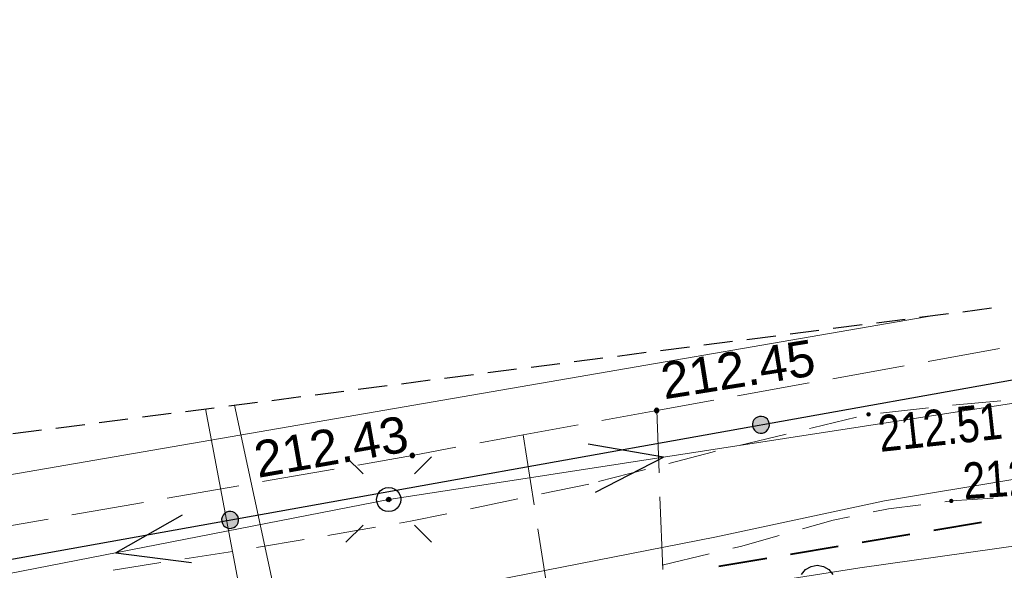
# Model space of a CAD drawing. Header units: metres. Extents: x 7419414 to 7419803, y 5549484 to 5549731.
# Tile 80 of 102: x 7419548 to 7419568, y 5549666 to 5549678. Entities that reach past the tile are written whole.
import ezdxf

# ---------------------------------------------------------------- set-up
doc = ezdxf.new("R2010")
doc.units = ezdxf.units.M
doc.header["$MEASUREMENT"] = 0
doc.layers.get('0').update_dxf_attribs({"color": 250})
for name, color, linetype, lineweight in [('KTCR02', 18, 'Continuous', 13), ('LINIE ROZGRANICZAJĄCE MPZP', 212, 'Continuous', 0), ('OTKJ', 7, 'Continuous', 13), ('OTOO', 7, 'Continuous', 30), ('OTRS_O', 7, 'Continuous', 13), ('RTPW02', 250, 'Continuous', 0), ('SUCP', 212, 'Continuous', 13), ('SUEP', 1, 'Continuous', 13), ('SUKP', 36, 'Continuous', 13), ('sutp', 250, 'Continuous', 0), ('Zakres', 7, 'Continuous', 0)]:
    doc.layers.add(name, color=color, linetype=linetype, lineweight=lineweight)
doc.styles.add('Arial', font='arial.ttf')

# ---------------------------------------------------------------- blocks, each defined once
blk = doc.blocks.new('RTPW02')
at = {"layer": 'RTPW02', "linetype": 'Continuous', "lineweight": 13}
h = blk.add_hatch(color=250, dxfattribs=at)
edge = h.paths.add_edge_path()
edge.add_arc((0, 0), 0.0045, 0, 360)

msp = doc.modelspace()

# ---------------------------------------------------------------- hatches: boundary and pattern name
at = {"linetype": 'Continuous'}
for points in [[(7419560.71, 5549669.455), (7419560.698, 5549669.457), (7419560.687, 5549669.461), (7419560.678, 5549669.468), (7419560.671, 5549669.478), (7419560.667, 5549669.488), (7419560.665, 5549669.5), (7419560.667, 5549669.512), (7419560.671, 5549669.523), (7419560.678, 5549669.532), (7419560.687, 5549669.539), (7419560.698, 5549669.543), (7419560.71, 5549669.545), (7419560.722, 5549669.543), (7419560.732, 5549669.539), (7419560.742, 5549669.532), (7419560.749, 5549669.523), (7419560.753, 5549669.512), (7419560.755, 5549669.5), (7419560.753, 5549669.488), (7419560.749, 5549669.478), (7419560.742, 5549669.468), (7419560.732, 5549669.461), (7419560.722, 5549669.457)], [(7419562.85, 5549669.031), (7419562.806, 5549669.04), (7419562.765, 5549669.061), (7419562.731, 5549669.092), (7419562.707, 5549669.131), (7419562.693, 5549669.174), (7419562.691, 5549669.22), (7419562.7, 5549669.264), (7419562.721, 5549669.305), (7419562.752, 5549669.339), (7419562.791, 5549669.363), (7419562.834, 5549669.377), (7419562.88, 5549669.379), (7419562.924, 5549669.37), (7419562.965, 5549669.349), (7419562.999, 5549669.318), (7419563.023, 5549669.279), (7419563.037, 5549669.236), (7419563.039, 5549669.19), (7419563.03, 5549669.146), (7419563.009, 5549669.105), (7419562.978, 5549669.071), (7419562.939, 5549669.047), (7419562.896, 5549669.033)], [(7419562.85, 5549669.031), (7419562.806, 5549669.04), (7419562.765, 5549669.061), (7419562.731, 5549669.092), (7419562.707, 5549669.131), (7419562.693, 5549669.174), (7419562.691, 5549669.22), (7419562.7, 5549669.264), (7419562.721, 5549669.305), (7419562.752, 5549669.339), (7419562.791, 5549669.363), (7419562.834, 5549669.377), (7419562.88, 5549669.379), (7419562.924, 5549669.37), (7419562.965, 5549669.349), (7419562.999, 5549669.318), (7419563.023, 5549669.279), (7419563.037, 5549669.236), (7419563.039, 5549669.19), (7419563.03, 5549669.146), (7419563.009, 5549669.105), (7419562.978, 5549669.071), (7419562.939, 5549669.047), (7419562.896, 5549669.033)], [(7419555.66, 5549668.525), (7419555.648, 5549668.527), (7419555.638, 5549668.531), (7419555.628, 5549668.538), (7419555.621, 5549668.548), (7419555.617, 5549668.558), (7419555.615, 5549668.57), (7419555.617, 5549668.582), (7419555.621, 5549668.593), (7419555.628, 5549668.602), (7419555.638, 5549668.609), (7419555.648, 5549668.613), (7419555.66, 5549668.615), (7419555.672, 5549668.613), (7419555.683, 5549668.609), (7419555.692, 5549668.602), (7419555.699, 5549668.593), (7419555.703, 5549668.582), (7419555.705, 5549668.57), (7419555.703, 5549668.558), (7419555.699, 5549668.548), (7419555.692, 5549668.538), (7419555.683, 5549668.531), (7419555.672, 5549668.527)], [(7419555.172, 5549667.615), (7419555.16, 5549667.616), (7419555.15, 5549667.62), (7419555.14, 5549667.626), (7419555.133, 5549667.634), (7419555.128, 5549667.644), (7419555.125, 5549667.654), (7419555.125, 5549667.666), (7419555.129, 5549667.678), (7419555.135, 5549667.689), (7419555.146, 5549667.698), (7419555.157, 5549667.703), (7419555.169, 5549667.705), (7419555.182, 5549667.703), (7419555.191, 5549667.7), (7419555.2, 5549667.693), (7419555.208, 5549667.684), (7419555.213, 5549667.673), (7419555.215, 5549667.661), (7419555.214, 5549667.652), (7419555.211, 5549667.641), (7419555.203, 5549667.63), (7419555.195, 5549667.622), (7419555.184, 5549667.617)], [(7419551.876, 5549667.064), (7419551.832, 5549667.074), (7419551.791, 5549667.095), (7419551.757, 5549667.125), (7419551.733, 5549667.164), (7419551.719, 5549667.207), (7419551.716, 5549667.253), (7419551.726, 5549667.298), (7419551.747, 5549667.338), (7419551.778, 5549667.372), (7419551.816, 5549667.397), (7419551.86, 5549667.41), (7419551.906, 5549667.413), (7419551.95, 5549667.403), (7419551.991, 5549667.382), (7419552.025, 5549667.351), (7419552.049, 5549667.313), (7419552.063, 5549667.269), (7419552.065, 5549667.224), (7419552.056, 5549667.179), (7419552.035, 5549667.138), (7419552.004, 5549667.105), (7419551.965, 5549667.08), (7419551.922, 5549667.066)], [(7419551.876, 5549667.064), (7419551.832, 5549667.074), (7419551.791, 5549667.095), (7419551.757, 5549667.125), (7419551.733, 5549667.164), (7419551.719, 5549667.207), (7419551.716, 5549667.253), (7419551.726, 5549667.298), (7419551.747, 5549667.338), (7419551.778, 5549667.372), (7419551.816, 5549667.397), (7419551.86, 5549667.41), (7419551.906, 5549667.413), (7419551.95, 5549667.403), (7419551.991, 5549667.382), (7419552.025, 5549667.351), (7419552.049, 5549667.313), (7419552.063, 5549667.269), (7419552.065, 5549667.224), (7419552.056, 5549667.179), (7419552.035, 5549667.138), (7419552.004, 5549667.105), (7419551.965, 5549667.08), (7419551.922, 5549667.066)]]:
    msp.add_hatch(color=0, dxfattribs=at).paths.add_polyline_path(points)

# ---------------------------------------------------------------- linework, layer by layer
at = {"color": 0, "linetype": 'Continuous'}
for p, q in [((7419554.286, 5549668.544), (7419554.64, 5549668.19)), ((7419556.054, 5549668.544), (7419555.7, 5549668.19)), ((7419554.286, 5549666.776), (7419554.64, 5549667.13)), ((7419556.054, 5549666.776), (7419555.7, 5549667.13))]:
    msp.add_line(p, q, dxfattribs=at)
at = {"color": 0, "linetype": 'Continuous', "flags": 128}
for points in [[(7419560.665, 5549669.5), (7419560.667, 5549669.488), (7419560.671, 5549669.478), (7419560.678, 5549669.468), (7419560.687, 5549669.461), (7419560.698, 5549669.457), (7419560.71, 5549669.455), (7419560.722, 5549669.457), (7419560.732, 5549669.461), (7419560.742, 5549669.468), (7419560.749, 5549669.478), (7419560.753, 5549669.488), (7419560.755, 5549669.5), (7419560.753, 5549669.512), (7419560.749, 5549669.523), (7419560.742, 5549669.532), (7419560.732, 5549669.539), (7419560.722, 5549669.543), (7419560.71, 5549669.545), (7419560.698, 5549669.543), (7419560.687, 5549669.539), (7419560.678, 5549669.532), (7419560.671, 5549669.523), (7419560.667, 5549669.512), (7419560.665, 5549669.5)], [(7419562.693, 5549669.174), (7419562.707, 5549669.131), (7419562.731, 5549669.092), (7419562.765, 5549669.061), (7419562.806, 5549669.04), (7419562.85, 5549669.031), (7419562.896, 5549669.033), (7419562.939, 5549669.047), (7419562.978, 5549669.071), (7419563.009, 5549669.105), (7419563.03, 5549669.146), (7419563.039, 5549669.19), (7419563.037, 5549669.236), (7419563.023, 5549669.279), (7419562.999, 5549669.318), (7419562.965, 5549669.349), (7419562.924, 5549669.37), (7419562.88, 5549669.379), (7419562.834, 5549669.377), (7419562.791, 5549669.363), (7419562.752, 5549669.339), (7419562.721, 5549669.305), (7419562.7, 5549669.264), (7419562.691, 5549669.22), (7419562.693, 5549669.174)], [(7419562.693, 5549669.174), (7419562.707, 5549669.131), (7419562.731, 5549669.092), (7419562.765, 5549669.061), (7419562.806, 5549669.04), (7419562.85, 5549669.031), (7419562.896, 5549669.033), (7419562.939, 5549669.047), (7419562.978, 5549669.071), (7419563.009, 5549669.105), (7419563.03, 5549669.146), (7419563.039, 5549669.19), (7419563.037, 5549669.236), (7419563.023, 5549669.279), (7419562.999, 5549669.318), (7419562.965, 5549669.349), (7419562.924, 5549669.37), (7419562.88, 5549669.379), (7419562.834, 5549669.377), (7419562.791, 5549669.363), (7419562.752, 5549669.339), (7419562.721, 5549669.305), (7419562.7, 5549669.264), (7419562.691, 5549669.22), (7419562.693, 5549669.174)], [(7419555.615, 5549668.57), (7419555.617, 5549668.558), (7419555.621, 5549668.548), (7419555.628, 5549668.538), (7419555.638, 5549668.531), (7419555.648, 5549668.527), (7419555.66, 5549668.525), (7419555.672, 5549668.527), (7419555.683, 5549668.531), (7419555.692, 5549668.538), (7419555.699, 5549668.548), (7419555.703, 5549668.558), (7419555.705, 5549668.57), (7419555.703, 5549668.582), (7419555.699, 5549668.593), (7419555.692, 5549668.602), (7419555.683, 5549668.609), (7419555.672, 5549668.613), (7419555.66, 5549668.615), (7419555.648, 5549668.613), (7419555.638, 5549668.609), (7419555.628, 5549668.602), (7419555.621, 5549668.593), (7419555.617, 5549668.582), (7419555.615, 5549668.57)], [(7419555.17, 5549667.91), (7419555.235, 5549667.901), (7419555.295, 5549667.877), (7419555.347, 5549667.837), (7419555.387, 5549667.785), (7419555.411, 5549667.725), (7419555.42, 5549667.66), (7419555.411, 5549667.595), (7419555.387, 5549667.535), (7419555.347, 5549667.483), (7419555.295, 5549667.443), (7419555.235, 5549667.419), (7419555.17, 5549667.41), (7419555.105, 5549667.419), (7419555.045, 5549667.443), (7419554.993, 5549667.483), (7419554.953, 5549667.535), (7419554.929, 5549667.595), (7419554.92, 5549667.66), (7419554.929, 5549667.725), (7419554.953, 5549667.785), (7419554.993, 5549667.837), (7419555.045, 5549667.877), (7419555.105, 5549667.901), (7419555.17, 5549667.91)], [(7419555.169, 5549667.705), (7419555.182, 5549667.703), (7419555.191, 5549667.7), (7419555.2, 5549667.693), (7419555.208, 5549667.684), (7419555.213, 5549667.673), (7419555.215, 5549667.661), (7419555.214, 5549667.652), (7419555.211, 5549667.641), (7419555.203, 5549667.63), (7419555.195, 5549667.622), (7419555.184, 5549667.617), (7419555.172, 5549667.615), (7419555.16, 5549667.616), (7419555.15, 5549667.62), (7419555.14, 5549667.626), (7419555.133, 5549667.634), (7419555.128, 5549667.644), (7419555.125, 5549667.654), (7419555.125, 5549667.666), (7419555.129, 5549667.678), (7419555.135, 5549667.689), (7419555.146, 5549667.698), (7419555.157, 5549667.703), (7419555.169, 5549667.705)], [(7419551.719, 5549667.207), (7419551.733, 5549667.164), (7419551.757, 5549667.125), (7419551.791, 5549667.095), (7419551.832, 5549667.074), (7419551.876, 5549667.064), (7419551.922, 5549667.066), (7419551.965, 5549667.08), (7419552.004, 5549667.105), (7419552.035, 5549667.138), (7419552.056, 5549667.179), (7419552.065, 5549667.224), (7419552.063, 5549667.269), (7419552.049, 5549667.313), (7419552.025, 5549667.351), (7419551.991, 5549667.382), (7419551.95, 5549667.403), (7419551.906, 5549667.413), (7419551.86, 5549667.41), (7419551.816, 5549667.397), (7419551.778, 5549667.372), (7419551.747, 5549667.338), (7419551.726, 5549667.298), (7419551.716, 5549667.253), (7419551.719, 5549667.207)], [(7419551.719, 5549667.207), (7419551.733, 5549667.164), (7419551.757, 5549667.125), (7419551.791, 5549667.095), (7419551.832, 5549667.074), (7419551.876, 5549667.064), (7419551.922, 5549667.066), (7419551.965, 5549667.08), (7419552.004, 5549667.105), (7419552.035, 5549667.138), (7419552.056, 5549667.179), (7419552.065, 5549667.224), (7419552.063, 5549667.269), (7419552.049, 5549667.313), (7419552.025, 5549667.351), (7419551.991, 5549667.382), (7419551.95, 5549667.403), (7419551.906, 5549667.413), (7419551.86, 5549667.41), (7419551.816, 5549667.397), (7419551.778, 5549667.372), (7419551.747, 5549667.338), (7419551.726, 5549667.298), (7419551.716, 5549667.253), (7419551.719, 5549667.207)]]:
    msp.add_lwpolyline(points, close=True, dxfattribs=at)
for points in [[(7419559.447, 5549667.813), (7419560.853, 5549668.535), (7419559.294, 5549668.801)], [(7419550.903, 5549667.337), (7419549.526, 5549666.559), (7419551.094, 5549666.355)], [(7419563.706, 5549666.113), (7419563.789, 5549666.213), (7419563.902, 5549666.277), (7419564.03, 5549666.3), (7419564.158, 5549666.277), (7419564.271, 5549666.213), (7419564.354, 5549666.113)]]:
    msp.add_lwpolyline(points, dxfattribs=at)
at = {"layer": 'KTCR02', "color": 250, "linetype": 'Continuous', "lineweight": 13}
for p, q in [((7419567.823, 5549669.698), (7419566.827, 5549669.609)), ((7419566.33, 5549669.556), (7419565.336, 5549669.447)), ((7419563.386, 5549669.009), (7419562.414, 5549668.774)), ((7419560.476, 5549668.282), (7419559.507, 5549668.031)), ((7419559.31, 5549667.98), (7419558.331, 5549667.776)), ((7419557.842, 5549667.674), (7419556.863, 5549667.469)), ((7419554.9, 5549667.087), (7419553.914, 5549666.919)), ((7419553.421, 5549666.835), (7419552.435, 5549666.667)), ((7419551.942, 5549666.587), (7419550.954, 5549666.432)), ((7419560.823, 5549666.301), (7419561.795, 5549666.535)), ((7419550.46, 5549666.355), (7419549.472, 5549666.2))]:
    msp.add_line(p, q, dxfattribs=at)
at = {"layer": 'KTCR02', "color": 250, "linetype": 'Continuous', "lineweight": 13, "flags": 128}
for points in [[(7419564.844, 5549669.361), (7419563.93, 5549669.14), (7419563.872, 5549669.126)], [(7419561.928, 5549668.656), (7419561.86, 5549668.64), (7419560.96, 5549668.407)], [(7419566.668, 5549667.614), (7419566.8, 5549667.63), (7419567.665, 5549667.691)], [(7419565.184, 5549667.403), (7419565.5, 5549667.47), (7419566.172, 5549667.553)], [(7419556.373, 5549667.367), (7419555.62, 5549667.21), (7419555.393, 5549667.171)], [(7419563.727, 5549667.052), (7419564.36, 5549667.23), (7419564.695, 5549667.3)], [(7419562.281, 5549666.652), (7419562.44, 5549666.69), (7419563.245, 5549666.916)]]:
    msp.add_lwpolyline(points, dxfattribs=at)
at = {"layer": 'LINIE ROZGRANICZAJĄCE MPZP', "color": 212, "linetype": 'Continuous', "lineweight": 40}
for p, q in [((7419567.422, 5549667.184), (7419566.436, 5549667.019)), ((7419565.943, 5549666.936), (7419564.957, 5549666.771)), ((7419564.463, 5549666.688), (7419563.477, 5549666.523)), ((7419562.984, 5549666.441), (7419561.998, 5549666.276))]:
    msp.add_line(p, q, dxfattribs=at)
at = {"layer": 'OTKJ', "color": 250, "linetype": 'Continuous', "lineweight": 13}
for p, q in [((7419567.796, 5549670.778), (7419566.32, 5549670.512)), ((7419565.828, 5549670.423), (7419564.352, 5549670.157)), ((7419563.86, 5549670.068), (7419562.384, 5549669.802)), ((7419561.892, 5549669.713), (7419560.71, 5549669.5)), ((7419560.71, 5549669.5), (7419559.576, 5549669.295)), ((7419560.71, 5549669.5), (7419559.576, 5549669.295)), ((7419560.759, 5549668.213), (7419560.71, 5549669.5)), ((7419559.084, 5549669.205), (7419557.95, 5549669)), ((7419559.084, 5549669.205), (7419557.95, 5549669)), ((7419557.95, 5549669), (7419557.051, 5549668.831)), ((7419557.95, 5549669), (7419558.177, 5549667.548)), ((7419556.559, 5549668.739), (7419555.66, 5549668.57)), ((7419555.66, 5549668.57), (7419554.532, 5549668.373)), ((7419554.04, 5549668.288), (7419552.562, 5549668.03)), ((7419552.069, 5549667.944), (7419550.592, 5549667.686)), ((7419550.099, 5549667.601), (7419548.621, 5549667.343)), ((7419560.835, 5549666.215), (7419560.778, 5549667.714)), ((7419548.129, 5549667.257), (7419546.651, 5549666.999)), ((7419558.254, 5549667.054), (7419558.486, 5549665.572))]:
    msp.add_line(p, q, dxfattribs=at)
at = {"layer": 'OTOO', "color": 250, "linetype": 'Continuous', "lineweight": 30, "flags": 128}
msp.add_lwpolyline([(7419486.61, 5549655.29), (7419495.5, 5549657.03), (7419510.25, 5549659.86), (7419524.52, 5549662.53), (7419540.27, 5549665.15), (7419556.13, 5549668), (7419569.6, 5549670.41), (7419581.96, 5549672.62)], dxfattribs=at)
at = {"layer": 'SUCP', "color": 212, "linetype": 'Continuous', "lineweight": 13, "flags": 128}
for points in [[(7419606.81, 5549656.56), (7419606.53, 5549656.54), (7419603.79, 5549656.11), (7419603.52, 5549657.66), (7419603.47, 5549658.14), (7419603.37, 5549658.39), (7419603.19, 5549659.46), (7419599.98, 5549658.99), (7419585.33, 5549656.99), (7419579.29, 5549655.87), (7419577.84, 5549655.59), (7419566.83, 5549653.02), (7419555, 5549650.5), (7419554.71, 5549651.73), (7419554.57, 5549652.34), (7419552.55, 5549663.33), (7419552.47, 5549663.78), (7419551.382, 5549669.533)], [(7419551.983, 5549669.61), (7419553.22, 5549663.84), (7419553.3, 5549663.36), (7419553.52, 5549661.95), (7419555.07, 5549652.4), (7419555.19, 5549651.8), (7419555.4, 5549650.95), (7419567.29, 5549653.59), (7419578.01, 5549656.08), (7419579.53, 5549656.39), (7419585.27, 5549657.54), (7419599.96, 5549659.45), (7419603.39, 5549659.95), (7419603.5, 5549659.1), (7419603.65, 5549658.33), (7419603.77, 5549657.52), (7419603.96, 5549656.5), (7419606.28, 5549656.9), (7419606.51, 5549656.97)]]:
    msp.add_lwpolyline(points, dxfattribs=at)
at = {"layer": 'SUEP', "color": 1, "linetype": 'Continuous', "lineweight": 13, "flags": 128}
for points in [[(7419625.288, 5549677.577), (7419619.55, 5549677.45), (7419583.02, 5549671.95), (7419555.17, 5549667.66), (7419521.19, 5549661.03), (7419486.18, 5549654.33), (7419456, 5549648.56)], [(7419505.65, 5549656.7), (7419521.65, 5549659.43), (7419564.91, 5549666.25), (7419585.27, 5549669.12), (7419596.79, 5549670.89)]]:
    msp.add_lwpolyline(points, dxfattribs=at)
at = {"layer": 'SUKP', "color": 36, "linetype": 'Continuous', "lineweight": 13}
msp.add_line((7419566.483, 5549671.471), (7419514.46, 5549662.51), dxfattribs=at)
at = {"layer": 'sutp', "color": 30, "linetype": 'Continuous', "lineweight": 13, "flags": 128}
for points in [[(7419576.07, 5549669.4), (7419565.42, 5549667.63), (7419561.91, 5549666.88), (7419557.38, 5549665.99), (7419550.05, 5549664.66), (7419538.43, 5549662.99), (7419531.49, 5549661.87), (7419522.14, 5549659.99), (7419521.51, 5549659.64), (7419520.83, 5549659.61), (7419520.49, 5549659.91), (7419520.46, 5549660.19), (7419520.46, 5549660.46), (7419519.74, 5549660.97), (7419518.56, 5549665.321)], [(7419576.07, 5549669.4), (7419565.42, 5549667.63), (7419561.91, 5549666.88), (7419557.38, 5549665.99), (7419550.05, 5549664.66), (7419538.43, 5549662.99), (7419531.49, 5549661.87), (7419522.14, 5549659.99), (7419521.51, 5549659.64), (7419520.83, 5549659.61), (7419519.98, 5549659.71), (7419519.66, 5549660.02), (7419519.7, 5549660.31), (7419519.6, 5549660.51), (7419519.74, 5549660.97), (7419518.56, 5549665.321)], [(7419576.07, 5549669.4), (7419565.42, 5549667.63), (7419561.91, 5549666.88), (7419557.38, 5549665.99), (7419550.05, 5549664.66), (7419538.43, 5549662.99), (7419531.49, 5549661.87), (7419522.14, 5549659.99), (7419521.57, 5549660.07), (7419521.29, 5549660.02), (7419521.04, 5549660.02), (7419519.98, 5549659.71), (7419519.3, 5549659.92), (7419519.23, 5549660.64), (7419519.74, 5549660.97), (7419518.56, 5549665.321)]]:
    msp.add_lwpolyline(points, dxfattribs=at)
at = {"layer": 'Zakres', "color": 5, "linetype": 'Continuous', "lineweight": 30}
for p, q in [((7419566.146, 5549671.428), (7419566.741, 5549671.504)), ((7419566.146, 5549671.428), (7419566.741, 5549671.504)), ((7419567.038, 5549671.542), (7419567.634, 5549671.619)), ((7419567.038, 5549671.542), (7419567.634, 5549671.619)), ((7419564.36, 5549671.199), (7419564.956, 5549671.275)), ((7419564.36, 5549671.199), (7419564.956, 5549671.275)), ((7419565.253, 5549671.313), (7419565.848, 5549671.39)), ((7419565.253, 5549671.313), (7419565.848, 5549671.39)), ((7419563.468, 5549671.084), (7419564.063, 5549671.161)), ((7419563.468, 5549671.084), (7419564.063, 5549671.161)), ((7419561.682, 5549670.855), (7419562.278, 5549670.931)), ((7419561.682, 5549670.855), (7419562.278, 5549670.931)), ((7419562.575, 5549670.97), (7419563.17, 5549671.046)), ((7419562.575, 5549670.97), (7419563.17, 5549671.046)), ((7419559.897, 5549670.626), (7419560.492, 5549670.702)), ((7419559.897, 5549670.626), (7419560.492, 5549670.702)), ((7419560.79, 5549670.741), (7419561.385, 5549670.817)), ((7419560.79, 5549670.741), (7419561.385, 5549670.817)), ((7419558.112, 5549670.397), (7419558.707, 5549670.473)), ((7419558.112, 5549670.397), (7419558.707, 5549670.473)), ((7419559.004, 5549670.511), (7419559.599, 5549670.588)), ((7419559.004, 5549670.511), (7419559.599, 5549670.588)), ((7419557.219, 5549670.282), (7419557.814, 5549670.359)), ((7419557.219, 5549670.282), (7419557.814, 5549670.359)), ((7419555.434, 5549670.053), (7419556.029, 5549670.13)), ((7419555.434, 5549670.053), (7419556.029, 5549670.13)), ((7419556.326, 5549670.168), (7419556.921, 5549670.244)), ((7419556.326, 5549670.168), (7419556.921, 5549670.244)), ((7419553.648, 5549669.824), (7419554.243, 5549669.9)), ((7419553.648, 5549669.824), (7419554.243, 5549669.9)), ((7419554.541, 5549669.939), (7419555.136, 5549670.015)), ((7419554.541, 5549669.939), (7419555.136, 5549670.015)), ((7419551.863, 5549669.595), (7419552.458, 5549669.671)), ((7419551.863, 5549669.595), (7419552.458, 5549669.671)), ((7419552.756, 5549669.709), (7419553.351, 5549669.786)), ((7419552.756, 5549669.709), (7419553.351, 5549669.786)), ((7419550.078, 5549669.366), (7419550.673, 5549669.442)), ((7419550.078, 5549669.366), (7419550.673, 5549669.442)), ((7419550.97, 5549669.48), (7419551.565, 5549669.557)), ((7419550.97, 5549669.48), (7419551.565, 5549669.557)), ((7419549.185, 5549669.251), (7419549.78, 5549669.328)), ((7419549.185, 5549669.251), (7419549.78, 5549669.328)), ((7419547.4, 5549669.022), (7419547.995, 5549669.098)), ((7419547.4, 5549669.022), (7419547.995, 5549669.098)), ((7419548.292, 5549669.137), (7419548.887, 5549669.213)), ((7419548.292, 5549669.137), (7419548.887, 5549669.213))]:
    msp.add_line(p, q, dxfattribs=at)

# ---------------------------------------------------------------- block references
at = {"layer": 'RTPW02', "color": 250, "linetype": 'Continuous', "lineweight": 13, "xscale": 10, "yscale": 10, "zscale": 10}
for p in [(7419565.09, 5549669.42), (7419566.8, 5549667.63)]:
    msp.add_blockref('RTPW02', p, dxfattribs=at)

# ---------------------------------------------------------------- texts
at = {"layer": 'OTRS_O', "color": 250, "linetype": 'Continuous', "lineweight": 0, "style": 'Arial'}
for s, rotation, p in [('212.45', 9.0714, (7419560.867, 5549669.73)), ('212.43', 10.0326, (7419552.466, 5549668.105))]:
    msp.add_text(s, height=0.75, rotation=rotation, dxfattribs=at).set_placement(p)
at = {"layer": 'RTPW02', "color": 250, "linetype": 'Continuous', "lineweight": 13, "style": 'Arial', "width": 0.8}
for s, rotation, p in [('212.51', 6.2635, (7419565.335, 5549668.643)), ('212.48', 4.0567, (7419567.068, 5549667.665))]:
    msp.add_text(s, height=0.75, rotation=rotation, dxfattribs=at).set_placement(p)

doc.saveas('drawing.dxf')
